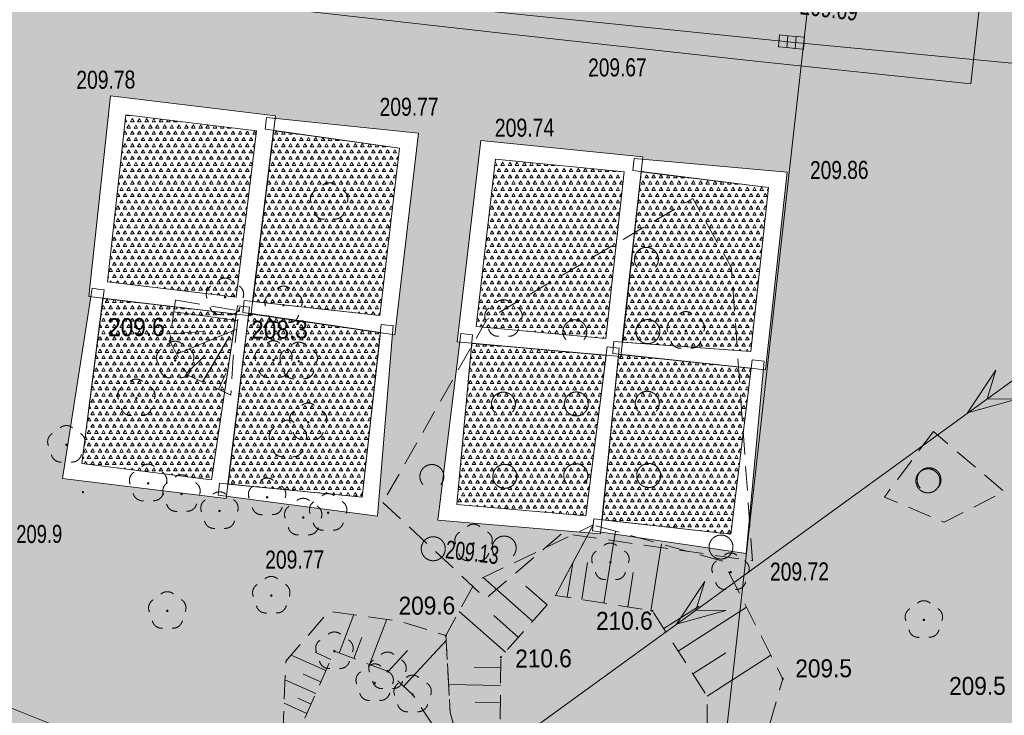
# Model space of a CAD drawing. Header units: millimetres. Extents: x 1477672 to 1731286, y -587673 to -401480.
# Tile 5 of 33: x 1575451 to 1616514, y -551656 to -522659. Entities that reach past the tile are written whole.
import ezdxf
from ezdxf.xclip import XClip

# ---------------------------------------------------------------- set-up
doc = ezdxf.new("R2010")
doc.units = ezdxf.units.MM
doc.header["$MEASUREMENT"] = 0
doc.header["$XCLIPFRAME"] = 0
doc.set_wipeout_variables(frame=1)
doc.linetypes.add('1.0_0.5', pattern=[1500, 1000, -500])
doc.linetypes.add('Wipeout_Contour', pattern=[1000, 0, -1000])
for name, color, linetype, lineweight in [('0_Nr_pióra__1', 7, 'Continuous', 13), ('0_Nr_pióra__18', 9, 'Continuous', 13), ('0_Nr_pióra__80', 3, 'Continuous', 13), ('820-G Rysunki Obrazki_Nr_pióra__7', 7, 'Continuous', 13), ('mapa_robocza (1)_31_000 Inne (niezydentyfikowane)_Nr_pióra__1', 1, 'Continuous', 18), ('mapa_robocza (1)_31_000 Inne (niezydentyfikowane)_Nr_pióra__34', 34, 'Continuous', 18), ('mapa_robocza (1)_31_000 Inne (niezydentyfikowane)_Nr_pióra__7', 7, 'Continuous', 18), ('mapa_robocza (1)_31_000 Inne (niezydentyfikowane)_Nr_pióra__96', 96, 'Continuous', 18), ('mapa_robocza (1)_31_drzewo liściaste_Nr_pióra__94', 94, 'Continuous', 18), ('mapa_robocza (1)_31_kratka ściekowa_Nr_pióra__34', 34, 'Continuous', 18), ('mapa_robocza (1)_31_krawężnik_Nr_pióra__7', 7, 'Continuous', 18), ('mapa_robocza (1)_31_pikieta naturalna-Atr2_Nr_pióra__7', 7, 'Continuous', 18), ('mapa_robocza (1)_31_przewód kanalizacyjny_Nr_pióra__34', 34, 'Continuous', 18), ('mapa_robocza (1)_31_punkt wysokościowy naturalny-Atr2_Nr_pióra__7', 7, 'Continuous', 18), ('mapa_robocza (1)_31_skarpa nieumocniona_Nr_pióra__7', 7, 'Continuous', 18), ('mapa_robocza (1)_31_zadrzewienie  zakrzewienie_Nr_pióra__7', 7, 'Continuous', 18), ('mapa_robocza (1)_31_ściana oporowa (linia)_Nr_pióra__7', 7, 'Continuous', 18)]:
    doc.layers.add(name, color=color, linetype=linetype, lineweight=lineweight)
for name, color, linetype in [('820-G Rysunki Obrazki', 7, 'Continuous'), ('mapa_robocza (1)_31_pikieta naturalna', 7, 'Continuous'), ('mapa_robocza (1)_31_punkt wysokościowy naturalny', 7, 'Continuous')]:
    doc.layers.add(name, color=color, linetype=linetype)
doc.styles.add('GENERATED_STYLE_3', font='arial.ttf')
doc.linetypes.add('otdn_500', pattern='A,0,[1,zygmunta starego_zzm_18.04.241.Shx,S=39.68254,R=0,X=0,Y=0],-5000,0', length=5000)
pattern_1 = [(0, (3170370.56, -885449.34), (0, 519.61524), [150, -150]), (0, (3170520.56, -885189.53), (0, 519.61524), [150, -150]), (60, (3170370.56, -885449.34), (-450, 259.80762), [150, -150]), (60, (3170670.56, -885449.34), (-450, 259.80762), [150, -150]), (120, (3170520.56, -885449.34), (450, 259.80762), [150, -150]), (120, (3170820.56, -885449.34), (450, 259.80762), [150, -150])]

# ---------------------------------------------------------------- blocks, each defined once
blk = doc.blocks.new('Rysunek_1_31', base_point=(1578976, -495102))
at = {"layer": 'mapa_robocza (1)_31_drzewo liściaste_Nr_pióra__94', "linetype": 'Continuous', "lineweight": 18}
for points in [[(1588410, -530253, 1), (1588310, -530254, 1)], [(1584063, -534228, 1), (1583963, -534229, 1)], [(1586505, -534564, 1), (1586405, -534565, 1)], [(1595678, -535131, 1), (1595578, -535132, 1)], [(1603281, -535627, 1), (1603181, -535628, 1)], [(1581988, -536860, 1), (1581888, -536861, 1)], [(1586088, -536847, 1), (1585988, -536847, 1)], [(1587138, -536901, 1), (1587038, -536901, 1)], [(1580367, -538440, 1), (1580267, -538440, 1)], [(1587533, -539438, 1), (1587433, -539439, 1)], [(1577448, -540377, 1), (1577348, -540377, 1)], [(1586687, -540153, 1), (1586587, -540154, 1)], [(1580857, -541987, 1), (1580757, -541988, 1)], [(1582250, -542429, 1), (1582150, -542430, 1)], [(1585821, -542568, 1), (1585721, -542569, 1)], [(1583834, -543140, 1), (1583734, -543140, 1)], [(1588365, -543214, 1), (1588265, -543214, 1)], [(1587326, -543410, 1), (1587226, -543410, 1)], [(1594432, -544489, 1), (1594332, -544489, 1)], [(1600137, -545276, 1), (1600037, -545276, 1)], [(1605149, -545687, 1), (1605049, -545687, 1)], [(1585995, -546667, 1), (1585895, -546668, 1)], [(1581658, -547302, 1), (1581558, -547303, 1)], [(1613211, -547680, 1), (1613111, -547681, 1)], [(1588628, -548982, 1), (1588528, -548983, 1)], [(1590843, -549819, 1), (1590743, -549820, 1)], [(1590306, -550312, 1), (1590206, -550313, 1)], [(1591888, -550783, 1), (1591788, -550784, 1)]]:
    blk.add_hatch(color=256, dxfattribs=at).paths.add_polyline_path(points)
at = {"layer": 'mapa_robocza (1)_31_pikieta naturalna', "linetype": 'Continuous', "lineweight": 0}
for points in [[(1584641, -534795, 1), (1584551, -534796, 1)], [(1581758, -536062, 1), (1581668, -536062, 1)]]:
    blk.add_hatch(color=256, dxfattribs=at).paths.add_polyline_path(points)
at = {"layer": 'mapa_robocza (1)_31_punkt wysokościowy naturalny', "linetype": 'Continuous', "lineweight": 0}
for points in [[(1578134, -542353, 1), (1578044, -542353, 1)], [(1601884, -547305, 1), (1601794, -547306, 1)], [(1593269, -548335, 1), (1593179, -548336, 1)], [(1595565, -549232, 1), (1595475, -549233, 1)], [(1607320, -550134, 1), (1607230, -550135, 1)]]:
    blk.add_hatch(color=256, dxfattribs=at).paths.add_polyline_path(points)
at = {"layer": 'mapa_robocza (1)_31_000 Inne (niezydentyfikowane)_Nr_pióra__1', "linetype": 'Continuous', "lineweight": 18, "flags": 128}
for points in [[(1638078, -500415), (1638228, -500464), (1633623, -530752), (1632641, -544158), (1632086, -553621), (1631887, -555642), (1628059, -555904), (1617415, -555316), (1578650, -552780), (1572946, -550493), (1570359, -551018)], [(1554568, -582863), (1646151, -516449), (1647196, -515693)]]:
    blk.add_lwpolyline(points, dxfattribs=at)
for points in [[(1615793, -538464), (1616162, -537270), (1614983, -539051), (1617043, -538484)], [(1603649, -547269), (1604019, -546075), (1602841, -547857), (1604899, -547290)]]:
    blk.add_lwpolyline(points, close=True, dxfattribs=at)
at = {"layer": 'mapa_robocza (1)_31_000 Inne (niezydentyfikowane)_Nr_pióra__7', "linetype": 'Continuous', "lineweight": 18, "flags": 128}
for points in [[(1639770, -492215), (1645898, -436389), (1617490, -440333), (1604604, -555160), (1632561, -556328), (1639286, -496608)], [(1617490, -440333), (1542759, -450706), (1523711, -551458), (1539066, -552159), (1579590, -554515), (1593841, -554622), (1604604, -555160)]]:
    blk.add_lwpolyline(points, close=True, dxfattribs=at)
for points in [[(1616642, -511620), (1615122, -525339), (1605876, -524362), (1595419, -523212), (1587003, -522261)], [(1581876, -534841), (1584548, -535196)], [(1581751, -535752), (1583131, -535654)], [(1581996, -536600), (1584500, -535566)], [(1583073, -537754), (1584202, -535848)], [(1582421, -537398), (1583177, -536653)], [(1583745, -538070), (1584051, -537408)], [(1584246, -538307), (1584256, -538277)], [(1599817, -546987), (1600299, -543985)], [(1601768, -547296), (1602212, -544514)], [(1598285, -546736), (1598517, -545305)], [(1598896, -546833), (1599137, -545281)], [(1600808, -547142), (1601029, -545700)], [(1596841, -547735), (1594780, -545907)], [(1597447, -547051), (1596562, -546266)], [(1595708, -549021), (1593778, -547322)], [(1602313, -548043), (1603787, -547104)], [(1602918, -548980), (1605768, -547153)], [(1588778, -549061), (1589389, -547458)], [(1590041, -549534), (1590760, -547650)], [(1596255, -548408), (1595220, -547494)], [(1589380, -549288), (1589715, -548416)], [(1591467, -550446), (1593235, -548536)], [(1590813, -549830), (1591618, -548955)], [(1588223, -549785), (1586769, -549143)], [(1588430, -549323), (1587768, -549027)], [(1603524, -549926), (1604899, -549048)], [(1604119, -550853), (1606779, -549147)], [(1595512, -549682), (1594402, -549669)], [(1587798, -550747), (1586515, -550184)], [(1588015, -550266), (1587274, -549940)], [(1595506, -550412), (1593336, -550375)], [(1587601, -551188), (1587049, -550941)], [(1587433, -551579), (1586481, -551155)], [(1595490, -551123), (1594440, -551109)]]:
    blk.add_lwpolyline(points, dxfattribs=at)
at = {"layer": 'mapa_robocza (1)_31_000 Inne (niezydentyfikowane)_Nr_pióra__96', "linetype": 'Continuous', "lineweight": 18, "flags": 128}
for points in [[(1632561, -556328), (1639286, -496608), (1639770, -492215), (1645898, -436389), (1617490, -440333), (1604604, -555160)], [(1617490, -440333), (1542759, -450706), (1523711, -551458), (1539066, -552159), (1579590, -554515), (1593841, -554622), (1604604, -555160)]]:
    blk.add_lwpolyline(points, close=True, dxfattribs=at)
at = {"layer": 'mapa_robocza (1)_31_drzewo liściaste_Nr_pióra__94', "linetype": 'Continuous', "lineweight": 18}
for centre, start, end in [((1588357, -529853), 49.6034, 131.0594), ((1587979, -530132), 121.6394, 202.8794), ((1588739, -530127), 337.7834, 59.0234), ((1588127, -530579), 193.5524, 275.2024), ((1588597, -530576), 265.4604, 347.1104), ((1583632, -534107), 121.6394, 202.8794), ((1584010, -533829), 49.6034, 131.0594), ((1584392, -534102), 337.7834, 59.0234), ((1586452, -534165), 49.6034, 131.0594), ((1586074, -534443), 121.6394, 202.8794), ((1586834, -534438), 337.7834, 59.0234), ((1584249, -534551), 265.4604, 347.1104), ((1595626, -534731), 49.6034, 131.0594), ((1583779, -534554), 193.5524, 275.2024), ((1586221, -534890), 193.5524, 275.2024), ((1586691, -534887), 265.4604, 347.1104), ((1595247, -535010), 121.6394, 202.8794), ((1596007, -535005), 337.7834, 59.0234), ((1603229, -535227), 49.6034, 131.0594), ((1602850, -535506), 121.6394, 202.8794), ((1603610, -535501), 337.7834, 59.0234), ((1595395, -535457), 193.5524, 275.2024), ((1595865, -535454), 265.4604, 347.1104), ((1581935, -536461), 49.6034, 131.0594), ((1586035, -536447), 49.6034, 131.0594), ((1587086, -536501), 49.6034, 131.0594), ((1602998, -535953), 193.5524, 275.2024), ((1603468, -535950), 265.4604, 347.1104), ((1581557, -536739), 121.6394, 202.8794), ((1582317, -536734), 337.7834, 59.0234), ((1585657, -536725), 121.6394, 202.8794), ((1586707, -536779), 121.6394, 202.8794), ((1586417, -536721), 337.7834, 59.0234), ((1587467, -536775), 337.7834, 59.0234), ((1581705, -537186), 193.5524, 275.2024), ((1582175, -537183), 265.4604, 347.1104), ((1585805, -537172), 193.5524, 275.2024), ((1586275, -537170), 265.4604, 347.1104), ((1586855, -537226), 193.5524, 275.2024), ((1587325, -537224), 265.4604, 347.1104), ((1580315, -538040), 49.6034, 131.0594), ((1579936, -538318), 121.6394, 202.8794), ((1580696, -538314), 337.7834, 59.0234), ((1587480, -539039), 49.6034, 131.0594), ((1580084, -538765), 193.5524, 275.2024), ((1580554, -538763), 265.4604, 347.1104), ((1587102, -539317), 121.6394, 202.8794), ((1587862, -539312), 337.7834, 59.0234), ((1586635, -539754), 49.6034, 131.0594), ((1577017, -540255), 121.6394, 202.8794), ((1577396, -539977), 49.6034, 131.0594), ((1577777, -540251), 337.7834, 59.0234), ((1586256, -540032), 121.6394, 202.8794), ((1587250, -539764), 193.5524, 275.2024), ((1587016, -540027), 337.7834, 59.0234), ((1587720, -539761), 265.4604, 347.1104), ((1577165, -540702), 193.5524, 275.2024), ((1577635, -540700), 265.4604, 347.1104), ((1586404, -540479), 193.5524, 275.2024), ((1586874, -540476), 265.4604, 347.1104), ((1580805, -541587), 49.6034, 131.0594), ((1580427, -541865), 121.6394, 202.8794), ((1581187, -541861), 337.7834, 59.0234), ((1581819, -542307), 121.6394, 202.8794), ((1582198, -542029), 49.6034, 131.0594), ((1582579, -542303), 337.7834, 59.0234), ((1585769, -542169), 49.6034, 131.0594), ((1580574, -542313), 193.5524, 275.2024), ((1581044, -542310), 265.4604, 347.1104), ((1583782, -542740), 49.6034, 131.0594), ((1585390, -542447), 121.6394, 202.8794), ((1586150, -542442), 337.7834, 59.0234), ((1588312, -542814), 49.6034, 131.0594), ((1581967, -542755), 193.5524, 275.2024), ((1582437, -542752), 265.4604, 347.1104), ((1583403, -543018), 121.6394, 202.8794), ((1584163, -543014), 337.7834, 59.0234), ((1587273, -543010), 49.6034, 131.0594), ((1587934, -543092), 121.6394, 202.8794), ((1588694, -543088), 337.7834, 59.0234), ((1585538, -542894), 193.5524, 275.2024), ((1586008, -542891), 265.4604, 347.1104), ((1586895, -543288), 121.6394, 202.8794), ((1587655, -543284), 337.7834, 59.0234), ((1583551, -543465), 193.5524, 275.2024), ((1584021, -543463), 265.4604, 347.1104), ((1588082, -543539), 193.5524, 275.2024), ((1588552, -543537), 265.4604, 347.1104), ((1587043, -543735), 193.5524, 275.2024), ((1587513, -543733), 265.4604, 347.1104), ((1594001, -544367), 121.6394, 202.8794), ((1594380, -544089), 49.6034, 131.0594), ((1594761, -544363), 337.7834, 59.0234), ((1600084, -544876), 49.6034, 131.0594), ((1594619, -544811), 265.4604, 347.1104), ((1599706, -545154), 121.6394, 202.8794), ((1600466, -545150), 337.7834, 59.0234), ((1605097, -545287), 49.6034, 131.0594), ((1594149, -544814), 193.5524, 275.2024), ((1604719, -545565), 121.6394, 202.8794), ((1605478, -545561), 337.7834, 59.0234), ((1599854, -545601), 193.5524, 275.2024), ((1600324, -545598), 265.4604, 347.1104), ((1585942, -546268), 49.6034, 131.0594), ((1604866, -546012), 193.5524, 275.2024), ((1605336, -546009), 265.4604, 347.1104), ((1581606, -546903), 49.6034, 131.0594), ((1585564, -546546), 121.6394, 202.8794), ((1586324, -546541), 337.7834, 59.0234), ((1581227, -547181), 121.6394, 202.8794), ((1581987, -547177), 337.7834, 59.0234), ((1613159, -547280), 49.6034, 131.0594), ((1585711, -546993), 193.5524, 275.2024), ((1586181, -546990), 265.4604, 347.1104), ((1612780, -547558), 121.6394, 202.8794), ((1613540, -547554), 337.7834, 59.0234), ((1581375, -547628), 193.5524, 275.2024), ((1581845, -547625), 265.4604, 347.1104), ((1588576, -548582), 49.6034, 131.0594), ((1612928, -548006), 193.5524, 275.2024), ((1613398, -548003), 265.4604, 347.1104), ((1588197, -548861), 121.6394, 202.8794), ((1588957, -548856), 337.7834, 59.0234), ((1588345, -549308), 193.5524, 275.2024), ((1588815, -549305), 265.4604, 347.1104), ((1590412, -549698), 121.6394, 202.8794), ((1590791, -549420), 49.6034, 131.0594), ((1591172, -549693), 337.7834, 59.0234), ((1590253, -549913), 49.6034, 131.0594), ((1589875, -550191), 121.6394, 202.8794), ((1590560, -550145), 193.5524, 275.2024), ((1590635, -550187), 337.7834, 59.0234), ((1591030, -550142), 265.4604, 347.1104), ((1591836, -550384), 49.6034, 131.0594), ((1591458, -550662), 121.6394, 202.8794), ((1592218, -550657), 337.7834, 59.0234), ((1590023, -550638), 193.5524, 275.2024), ((1590493, -550635), 265.4604, 347.1104), ((1591605, -551109), 193.5524, 275.2024), ((1592075, -551106), 265.4604, 347.1104)]:
    blk.add_arc(centre, 400, start, end, dxfattribs=at)
at = {"layer": 'mapa_robocza (1)_31_kratka ściekowa_Nr_pióra__34', "linetype": 'Continuous', "lineweight": 18}
for p, q in [((1607096, -523795), (1607141, -523296)), ((1607141, -523296), (1607489, -523327)), ((1607445, -523825), (1607489, -523327)), ((1607489, -523327), (1607838, -523358)), ((1607794, -523856), (1607838, -523358)), ((1607838, -523358), (1608186, -523389)), ((1608142, -523887), (1608186, -523389)), ((1607096, -523795), (1607445, -523825)), ((1607445, -523825), (1607794, -523856)), ((1607794, -523856), (1608142, -523887))]:
    blk.add_line(p, q, dxfattribs=at)
at = {"layer": 'mapa_robocza (1)_31_krawężnik_Nr_pióra__7', "linetype": 'Continuous', "lineweight": 18, "flags": 128}
blk.add_lwpolyline([(1616642, -511620), (1615122, -525339), (1605876, -524362), (1595419, -523212), (1587003, -522261), (1567211, -520106), (1542955, -517446), (1514566, -514320), (1516315, -493380), (1517066, -483225), (1522280, -483745), (1532376, -484846), (1533606, -484809), (1534785, -484593), (1535853, -484256), (1536620, -483812), (1538063, -482564), (1539293, -480886), (1539846, -479603), (1540010, -478512), (1540802, -471988), (1542041, -461480), (1543169, -452444)], dxfattribs=at)
at = {"layer": 'mapa_robocza (1)_31_przewód kanalizacyjny_Nr_pióra__34', "linetype": 'Continuous', "lineweight": 18, "flags": 128}
blk.add_lwpolyline([(1515013, -513777), (1546792, -516914), (1577993, -520553), (1607641, -523592), (1631555, -525873)], dxfattribs=at)
at = {"layer": 'mapa_robocza (1)_31_skarpa nieumocniona_Nr_pióra__7', "linetype": '1.0_0.5', "lineweight": 18, "flags": 128}
for points in [[(1581943, -534341), (1581713, -536062), (1582461, -537478), (1584256, -538307), (1584357, -536747), (1584596, -534795)], [(1581943, -534341), (1581713, -536062), (1582461, -537478), (1584256, -538307), (1584357, -536747), (1584596, -534795)], [(1593224, -548336), (1593403, -551535), (1594169, -554320), (1595478, -552373), (1595520, -549232), (1597795, -546659), (1599368, -543720), (1594471, -546058)], [(1593224, -548336), (1593403, -551535), (1594169, -554320), (1595478, -552373), (1595520, -549232), (1597795, -546659), (1599368, -543720), (1594471, -546058)], [(1599368, -543720), (1597795, -546659), (1601839, -547306), (1604119, -550863), (1604133, -553333), (1605893, -554932), (1607275, -550134), (1604797, -545239)], [(1599368, -543720), (1597795, -546659), (1601839, -547306), (1604119, -550863), (1604133, -553333), (1605893, -554932), (1607275, -550134), (1604797, -545239)], [(1586367, -553975), (1586550, -549394), (1588348, -547314), (1591291, -547727), (1593224, -548336), (1593403, -551535), (1594169, -554320), (1591838, -550784), (1590793, -549820), (1588578, -548982)], [(1586367, -553975), (1586550, -549394), (1588348, -547314), (1591291, -547727), (1593224, -548336), (1593403, -551535), (1594169, -554320), (1591838, -550784), (1590793, -549820), (1588578, -548982)]]:
    blk.add_lwpolyline(points, close=True, dxfattribs=at)
at = {"layer": 'mapa_robocza (1)_31_zadrzewienie  zakrzewienie_Nr_pióra__7', "linetype": '1.0_0.5', "lineweight": 18, "flags": 128}
for points in [[(1590602, -542781), (1594885, -546786), (1598080, -544067), (1606006, -545212), (1605136, -533006), (1603529, -530106), (1594938, -535155)], [(1613555, -539828), (1611511, -542560), (1614007, -543605), (1616510, -542331)]]:
    blk.add_lwpolyline(points, close=True, dxfattribs=at)
at = {"layer": 'mapa_robocza (1)_31_zadrzewienie  zakrzewienie_Nr_pióra__7', "linetype": 'Continuous', "lineweight": 18}
for centre in [(1601647, -535661), (1598665, -538678), (1595682, -541695), (1601682, -541661), (1613329, -541883), (1592699, -544713), (1604699, -544643)]:
    blk.add_circle(centre, 500, dxfattribs=at)
for centre in [(1601588, -532650), (1598605, -535667), (1595623, -538685), (1601622, -538650), (1592640, -541702), (1598640, -541667), (1613374, -541840), (1595657, -544684)]:
    blk.add_arc(centre, 500, 319.1814, 221.4934, dxfattribs=at)
at = {"layer": 'mapa_robocza (1)_31_ściana oporowa (linia)_Nr_pióra__7', "linetype": 'otdn_500', "lineweight": 18}
for p, q in [((1585751, -526730), (1585721, -526979)), ((1585691, -527227), (1585721, -526979)), ((1601077, -528441), (1601051, -528690)), ((1601024, -528939), (1601051, -528690)), ((1578473, -533854), (1578721, -533889)), ((1578968, -533925), (1578721, -533889)), ((1584537, -534581), (1584785, -534614)), ((1584753, -534862), (1584785, -534614)), ((1584817, -534366), (1584785, -534614)), ((1585033, -534647), (1584785, -534614)), ((1590531, -535366), (1590779, -535389)), ((1591028, -535413), (1590779, -535389)), ((1593843, -535743), (1594092, -535770)), ((1594340, -535797), (1594092, -535770)), ((1600228, -536076), (1600205, -536325)), ((1599957, -536297), (1600205, -536325)), ((1600182, -536574), (1600205, -536325)), ((1600453, -536353), (1600205, -536325)), ((1606000, -536843), (1606248, -536870)), ((1606497, -536897), (1606248, -536870)), ((1583787, -541982), (1583759, -542230)), ((1583730, -542479), (1583759, -542230)), ((1599400, -543472), (1599368, -543720)), ((1599335, -543968), (1599368, -543720))]:
    blk.add_line(p, q, dxfattribs=at)
at = {"layer": 'mapa_robocza (1)_31_ściana oporowa (linia)_Nr_pióra__7', "linetype": 'otdn_500', "lineweight": 18, "flags": 128}
for points in [[(1579241, -525838), (1578333, -534197), (1585092, -535006), (1586115, -526670)], [(1594679, -527701), (1593694, -536094), (1600515, -536705), (1601443, -528372)]]:
    blk.add_lwpolyline(points, close=True, dxfattribs=at)
at = {"layer": 'mapa_robocza (1)_31_ściana oporowa (linia)_Nr_pióra__7', "linetype": 'Continuous', "lineweight": 18, "flags": 128}
for points in [[(1579871, -526631), (1579108, -533581), (1584477, -534222), (1585326, -527287)], [(1595296, -528469), (1594490, -535447), (1599895, -535945), (1600659, -529007)]]:
    blk.add_lwpolyline(points, close=True, dxfattribs=at)
for points in [[(1585751, -526730), (1592077, -527396), (1591091, -535789), (1584753, -534862)], [(1601077, -528441), (1607465, -529021), (1606559, -537249), (1600182, -536574)], [(1578968, -533925), (1578039, -541166), (1583456, -541838), (1584537, -534581)], [(1583787, -541982), (1589732, -542558), (1590531, -535366)], [(1594340, -535797), (1593680, -542870), (1599059, -543343), (1599957, -536297)], [(1599400, -543472), (1605115, -544112), (1606000, -536843)]]:
    blk.add_lwpolyline(points, dxfattribs=at)
at = {"layer": 'mapa_robocza (1)_31_ściana oporowa (linia)_Nr_pióra__7', "linetype": 'otdn_500', "lineweight": 18, "flags": 128}
for points in [[(1585691, -527227), (1591293, -528012), (1590468, -534990), (1584817, -534366)], [(1601024, -528939), (1606684, -529649), (1605938, -536491), (1600228, -536076)], [(1578473, -533854), (1577230, -541785), (1584061, -542622), (1585033, -534647)], [(1583730, -542479), (1590374, -543350), (1591028, -535413)], [(1593843, -535743), (1592889, -543520), (1599676, -544097), (1600453, -536353)], [(1599335, -543968), (1605749, -544918), (1606497, -536897)]]:
    blk.add_lwpolyline(points, dxfattribs=at)
at = {"layer": 'mapa_robocza (1)_31_000 Inne (niezydentyfikowane)_Nr_pióra__34', "linetype": 'Continuous', "lineweight": 18, "insert": (1599161, -525039), "char_height": 750, "attachment_point": 7, "rotation": 0.3314, "style": 'GENERATED_STYLE_3'}
blk.add_mtext('\\A1;{\\W0.761;209.67}', dxfattribs=at)
at = {"layer": 'mapa_robocza (1)_31_000 Inne (niezydentyfikowane)_Nr_pióra__7', "linetype": 'Continuous', "lineweight": 18, "char_height": 750, "attachment_point": 7, "style": 'GENERATED_STYLE_3'}
for s, insert, rotation in [('\\A1;{\\W0.752;209.69}', (1607970, -522438), 353.2774), ('\\A1;{\\W0.768;209.78}', (1577815, -525553), 0.3314), ('\\A1;{\\W0.769;209.77}', (1590461, -526680), 0.3314), ('\\A1;{\\W0.775;209.74}', (1595267, -527552), 0.3314), ('\\A1;{\\W0.76;209.86}', (1608416, -529316), 0.3314), ('\\A1;{\\W0.731;209.9}', (1575310, -544487), 0.3314), ('\\A1;{\\W0.695;209.13}', (1593175, -545114), 353.4114), ('\\A1;{\\W0.769;209.77}', (1585691, -545557), 0.3314), ('\\A1;{\\W0.768;209.72}', (1606744, -546056), 0.3314)]:
    blk.add_mtext(s, dxfattribs=dict(at, insert=insert, rotation=rotation))
at = {"layer": 'mapa_robocza (1)_31_pikieta naturalna-Atr2_Nr_pióra__7', "linetype": 'Continuous', "lineweight": 18, "char_height": 750, "attachment_point": 7, "rotation": 0.3314, "style": 'GENERATED_STYLE_3'}
for s, insert in [('\\A1;{\\W0.9;209.6}', (1579138, -535865)), ('\\A1;{\\W0.9;208.3}', (1585109, -535971))]:
    blk.add_mtext(s, dxfattribs=dict(at, insert=insert))
at = {"layer": 'mapa_robocza (1)_31_punkt wysokościowy naturalny-Atr2_Nr_pióra__7', "linetype": 'Continuous', "lineweight": 18, "char_height": 750, "attachment_point": 7, "rotation": 0.3314, "style": 'GENERATED_STYLE_3'}
for s, insert in [('\\A1;{\\W0.9;209.6}', (1591256, -547475)), ('\\A1;{\\W0.9;210.6}', (1599490, -548108)), ('\\A1;{\\W0.9;210.6}', (1596119, -549677)), ('\\A1;{\\W0.9;209.5}', (1607801, -550090)), ('\\A1;{\\W0.9;209.5}', (1614216, -550823))]:
    blk.add_mtext(s, dxfattribs=dict(at, insert=insert))

msp = doc.modelspace()

# ---------------------------------------------------------------- hatches: boundary and pattern name
at = {"layer": '0_Nr_pióra__18', "linetype": 'Continuous', "lineweight": 0, "true_color": 0x909090}
h = msp.add_hatch(color=252, dxfattribs=at)
h.paths.add_polyline_path([(1514566, -514320), (1542955, -517446), (1567211, -520106), (1587003, -522261), (1595419, -523212), (1605876, -524362), (1615122, -525339), (1616642, -511620), (1617591, -501074), (1618121, -495871), (1618129, -495501), (1618282, -494260), (1618994, -492796), (1620405, -491247), (1621880, -490419), (1625828, -490126), (1635364, -491111), (1636289, -485005), (1629392, -483915), (1621391, -481992), (1616774, -480818), (1611721, -480337), (1601535, -479216), (1593660, -478372), (1571305, -475951), (1557857, -474489), (1550692, -473700), (1550120, -473424), (1549488, -473037), (1548815, -472461), (1548220, -471725), (1547766, -470907), (1547421, -470119), (1547424, -468799), (1548048, -462695), (1549083, -453139), (1549186, -451919), (1549169, -451739), (1543175, -451853), (1543169, -452444), (1542505, -456987), (1541231, -468445), (1540010, -478512), (1539846, -479603), (1539293, -480886), (1538063, -482564), (1536620, -483812), (1535853, -484256), (1534785, -484593), (1533606, -484809), (1532376, -484846), (1522280, -483745), (1517066, -483225), (1516315, -493380)])
h.paths.add_polyline_path([(1518877, -505805), (1519023, -506784), (1519288, -507773), (1519613, -508581), (1520057, -509268), (1520872, -510073), (1521766, -510768), (1523101, -511591), (1531916, -512460), (1570091, -516639), (1589873, -518784), (1607864, -520650), (1608554, -520566), (1609063, -520373), (1609511, -520081), (1609899, -519699), (1610196, -519247), (1610393, -518746), (1610961, -514832), (1612438, -500454), (1612366, -500124), (1612081, -499366), (1611637, -498678), (1611064, -498102), (1610381, -497655), (1610241, -497586), (1608267, -496968), (1606386, -496779), (1605447, -496854), (1604848, -497057), (1604310, -497391), (1603852, -497823), (1603495, -498345), (1603249, -498927), (1603159, -499565), (1600350, -499260), (1600200, -499244), (1599834, -499204), (1593946, -498561), (1594654, -489576), (1599658, -490107), (1607353, -490943), (1610445, -491305), (1610955, -491292), (1611374, -491170), (1612013, -490996), (1612460, -490563), (1612847, -489971), (1613033, -489350), (1613049, -488660), (1612977, -488230), (1612845, -487901), (1612592, -487423), (1612180, -487045), (1611138, -486661), (1595537, -484851), (1551419, -480076), (1550018, -479934), (1549208, -479909), (1548678, -480012), (1547640, -480348), (1547103, -480861), (1546598, -481694), (1546493, -482475), (1546667, -483194), (1547010, -483702), (1547392, -484070), (1547964, -484416), (1548625, -484582), (1548625, -484584), (1547647, -493537), (1547647, -493538), (1546690, -493433), (1543074, -493040), (1543074, -493035), (1543040, -492325), (1542896, -491666), (1542612, -491047), (1542199, -490510), (1541686, -490063), (1541095, -489736), (1540594, -489569), (1530077, -488470), (1526995, -488108), (1525885, -488194), (1524837, -488510), (1523880, -489036), (1522449, -490514), (1521337, -491910), (1520457, -493646), (1519987, -495338), (1519055, -503634)], flags=0)
at = {"layer": '0_Nr_pióra__80', "linetype": 'Continuous', "lineweight": 13}
h = msp.add_hatch(dxfattribs=at)
h.set_pattern_fill('TRÓJKĄCIKI', color=3, style=0, pattern_type=2)
h.set_pattern_definition(pattern_1)
h.paths.add_polyline_path([(1505688, -550702), (1514539, -551031), (1517569, -551173), (1523711, -551458), (1539066, -552159), (1579590, -554515), (1593841, -554622), (1604604, -555160), (1632561, -556328), (1639286, -496608), (1639770, -492215), (1639838, -491602), (1635364, -491111), (1625828, -490126), (1621880, -490419), (1620405, -491247), (1618994, -492796), (1618282, -494260), (1618129, -495501), (1618121, -495871), (1617591, -501074), (1616642, -511620), (1615122, -525339), (1605876, -524362), (1595419, -523212), (1587003, -522261), (1567211, -520106), (1542955, -517446), (1514566, -514320), (1516315, -493380), (1517066, -483225), (1515691, -483123), (1515256, -488406), (1505714, -550342)])
h.paths.add_polyline_path([(1577230, -541785), (1584061, -542622), (1584073, -542524), (1590374, -543350), (1590998, -535775), (1591091, -535789), (1592077, -527396), (1586103, -526768), (1586004, -526757), (1586115, -526670), (1579241, -525838), (1578333, -534197), (1578432, -534119), (1578418, -534208)], flags=0)
h.paths.add_polyline_path([(1599676, -544097), (1599684, -544020), (1605749, -544918), (1606465, -537239), (1606559, -537249), (1607465, -529021), (1601432, -528473), (1601443, -528372), (1594679, -527701), (1593694, -536094), (1593799, -536103), (1592889, -543520)], flags=0)

# ---------------------------------------------------------------- linework, layer by layer
at = {"layer": '820-G Rysunki Obrazki_Nr_pióra__7', "color": 7, "linetype": 'otdn_500', "lineweight": 13}
msp.add_line((1606497, -536897), (1606248, -536870), dxfattribs=at)
at = {"layer": '820-G Rysunki Obrazki_Nr_pióra__7', "color": 7, "linetype": 'Continuous', "lineweight": 13, "flags": 128}
for points in [[(1616642, -511620), (1615122, -525339), (1605876, -524362), (1595419, -523212), (1587003, -522261)], [(1585751, -526730), (1592077, -527396), (1591091, -535789), (1584753, -534862)], [(1601077, -528441), (1607465, -529021), (1606559, -537249), (1600182, -536574)], [(1578968, -533925), (1578039, -541166), (1583456, -541838), (1584537, -534581)], [(1583787, -541982), (1589732, -542558), (1590531, -535366)], [(1594340, -535797), (1593680, -542870), (1599059, -543343), (1599957, -536297)], [(1599400, -543472), (1605115, -544112), (1606000, -536843)]]:
    msp.add_lwpolyline(points, dxfattribs=at)
at = {"layer": '820-G Rysunki Obrazki_Nr_pióra__7', "color": 7, "linetype": 'otdn_500', "lineweight": 13, "flags": 128}
for points in [[(1579241, -525838), (1578333, -534197), (1585092, -535006), (1586115, -526670)], [(1594679, -527701), (1593694, -536094), (1600515, -536705), (1601443, -528372)]]:
    msp.add_lwpolyline(points, close=True, dxfattribs=at)
at = {"layer": '820-G Rysunki Obrazki_Nr_pióra__7', "color": 7, "linetype": 'Continuous', "lineweight": 13, "flags": 128}
for points in [[(1579871, -526631), (1579108, -533581), (1584477, -534222), (1585326, -527287)], [(1595296, -528469), (1594490, -535447), (1599895, -535945), (1600659, -529007)]]:
    msp.add_lwpolyline(points, close=True, dxfattribs=at)
at = {"layer": '820-G Rysunki Obrazki_Nr_pióra__7', "color": 7, "linetype": 'otdn_500', "lineweight": 13, "flags": 128}
for points in [[(1585691, -527227), (1591293, -528012), (1590468, -534990), (1584817, -534366)], [(1601024, -528939), (1606684, -529649), (1605938, -536491), (1600228, -536076)], [(1578473, -533854), (1577230, -541785), (1584061, -542622), (1585033, -534647)], [(1583730, -542479), (1590374, -543350), (1591028, -535413)], [(1593843, -535743), (1592889, -543520), (1599676, -544097), (1600453, -536353)], [(1599335, -543968), (1605749, -544918), (1606497, -536897)]]:
    msp.add_lwpolyline(points, dxfattribs=at)

# ---------------------------------------------------------------- next in the draw order: wipeouts: each hides what was drawn before it
at = {"color": 254, "linetype": 'Wipeout_Contour', "lineweight": 0, "ltscale": 6735629.597048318}
msp.add_wipeout([(1594490, -535447), (1599895, -535945), (1600659, -529007), (1595296, -528469)], dxfattribs=at)
at = {"color": 254, "linetype": 'Wipeout_Contour', "lineweight": 0, "ltscale": 6681062.457550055}
msp.add_wipeout([(1578039, -541166), (1583456, -541838), (1584485, -534934), (1578924, -534268)], dxfattribs=at)

# ---------------------------------------------------------------- next in the draw order: hatches: boundary and pattern name
at = {"layer": '0_Nr_pióra__80', "linetype": 'Continuous', "lineweight": 13}
h = msp.add_hatch(dxfattribs=at)
h.set_pattern_fill('TRÓJKĄCIKI', color=3, style=0, pattern_type=2)
h.set_pattern_definition(pattern_1)
h.paths.add_polyline_path([(1594490, -535447), (1599895, -535945), (1600659, -529007), (1595296, -528469)])
h = msp.add_hatch(dxfattribs=at)
h.set_pattern_fill('TRÓJKĄCIKI', color=3, style=0, pattern_type=2)
h.set_pattern_definition(pattern_1)
h.paths.add_polyline_path([(1578039, -541166), (1583456, -541838), (1584485, -534934), (1578924, -534268)])

# ---------------------------------------------------------------- next in the draw order: linework, layer by layer
at = {"layer": '0_Nr_pióra__1', "color": 7, "linetype": 'Continuous', "lineweight": 13, "flags": 128}
for points in [[(1594490, -535447), (1599895, -535945), (1600659, -529007), (1595296, -528469)], [(1578039, -541166), (1583456, -541838), (1584485, -534934), (1578924, -534268)]]:
    msp.add_lwpolyline(points, close=True, dxfattribs=at)

# ---------------------------------------------------------------- next in the draw order: wipeouts: each hides what was drawn before it
at = {"color": 254, "linetype": 'Wipeout_Contour', "lineweight": 0, "ltscale": 6674982.342129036}
msp.add_wipeout([(1579871, -526631), (1579108, -533581), (1584477, -534222), (1585326, -527287)], dxfattribs=at)
at = {"color": 254, "linetype": 'Wipeout_Contour', "lineweight": 0, "ltscale": 6759374.271595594}
msp.add_wipeout([(1600582, -536102), (1605938, -536491), (1606684, -529649), (1601375, -528983)], dxfattribs=at)
at = {"color": 254, "linetype": 'Wipeout_Contour', "lineweight": 0, "ltscale": 6742013.935278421}
msp.add_wipeout([(1594308, -536149), (1593680, -542870), (1599059, -543343), (1599912, -536651)], dxfattribs=at)

# ---------------------------------------------------------------- next in the draw order: hatches: boundary and pattern name
at = {"layer": '0_Nr_pióra__80', "linetype": 'Continuous', "lineweight": 13}
h = msp.add_hatch(dxfattribs=at)
h.set_pattern_fill('TRÓJKĄCIKI', color=3, style=0, pattern_type=2)
h.set_pattern_definition(pattern_1)
h.paths.add_polyline_path([(1579871, -526631), (1579108, -533581), (1584477, -534222), (1585326, -527287)])
h = msp.add_hatch(dxfattribs=at)
h.set_pattern_fill('TRÓJKĄCIKI', color=3, style=0, pattern_type=2)
h.set_pattern_definition(pattern_1)
h.paths.add_polyline_path([(1600582, -536102), (1605938, -536491), (1606684, -529649), (1601375, -528983)])
h = msp.add_hatch(dxfattribs=at)
h.set_pattern_fill('TRÓJKĄCIKI', color=3, style=0, pattern_type=2)
h.set_pattern_definition(pattern_1)
h.paths.add_polyline_path([(1594308, -536149), (1593680, -542870), (1599059, -543343), (1599912, -536651)])

# ---------------------------------------------------------------- next in the draw order: linework, layer by layer
at = {"layer": '0_Nr_pióra__1', "color": 7, "linetype": 'Continuous', "lineweight": 13, "flags": 128}
for points in [[(1579871, -526631), (1579108, -533581), (1584477, -534222), (1585326, -527287)], [(1600582, -536102), (1605938, -536491), (1606684, -529649), (1601375, -528983)], [(1594308, -536149), (1593680, -542870), (1599059, -543343), (1599912, -536651)]]:
    msp.add_lwpolyline(points, close=True, dxfattribs=at)

# ---------------------------------------------------------------- next in the draw order: wipeouts: each hides what was drawn before it
at = {"color": 254, "linetype": 'Wipeout_Contour', "lineweight": 0, "ltscale": 6698856.599975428}
msp.add_wipeout([(1585166, -534405), (1590468, -534990), (1591293, -528012), (1586041, -527276)], dxfattribs=at)
at = {"color": 254, "linetype": 'Wipeout_Contour', "lineweight": 0, "ltscale": 11829895.76760401}
msp.add_wipeout([(1599735, -543510), (1605115, -544112), (1605958, -537186), (1600526, -536610), (1600429, -536600), (1600419, -536696), (1600418, -536704)], dxfattribs=at)

# ---------------------------------------------------------------- next in the draw order: hatches: boundary and pattern name
at = {"layer": '0_Nr_pióra__80', "linetype": 'Continuous', "lineweight": 13}
h = msp.add_hatch(dxfattribs=at)
h.set_pattern_fill('TRÓJKĄCIKI', color=3, style=0, pattern_type=2)
h.set_pattern_definition(pattern_1)
h.paths.add_polyline_path([(1585166, -534405), (1590468, -534990), (1591293, -528012), (1586041, -527276)])
h = msp.add_hatch(dxfattribs=at)
h.set_pattern_fill('TRÓJKĄCIKI', color=3, style=0, pattern_type=2)
h.set_pattern_definition(pattern_1)
h.paths.add_polyline_path([(1599735, -543510), (1605115, -544112), (1605958, -537186), (1600526, -536610), (1600429, -536600), (1600419, -536696), (1600418, -536704)])

# ---------------------------------------------------------------- next in the draw order: linework, layer by layer
at = {"layer": '0_Nr_pióra__1', "color": 7, "linetype": 'Continuous', "lineweight": 13, "flags": 128}
for points in [[(1585166, -534405), (1590468, -534990), (1591293, -528012), (1586041, -527276)], [(1599735, -543510), (1605115, -544112), (1605958, -537186), (1600526, -536610), (1600429, -536600), (1600419, -536696), (1600418, -536704)]]:
    msp.add_lwpolyline(points, close=True, dxfattribs=at)

# ---------------------------------------------------------------- next in the draw order: wipeouts: each hides what was drawn before it
at = {"color": 254, "linetype": 'Wipeout_Contour', "lineweight": 0, "ltscale": 10050948.9235654}
msp.add_wipeout([(1584135, -542015), (1589732, -542558), (1590493, -535702), (1585104, -534913), (1585002, -534899), (1584990, -534994)], dxfattribs=at)

# ---------------------------------------------------------------- next in the draw order: hatches: boundary and pattern name
at = {"layer": '0_Nr_pióra__80', "linetype": 'Continuous', "lineweight": 13}
h = msp.add_hatch(dxfattribs=at)
h.set_pattern_fill('TRÓJKĄCIKI', color=3, style=0, pattern_type=2)
h.set_pattern_definition(pattern_1)
h.paths.add_polyline_path([(1584135, -542015), (1589732, -542558), (1590493, -535702), (1585104, -534913), (1585002, -534899), (1584990, -534994)])

# ---------------------------------------------------------------- next in the draw order: linework, layer by layer
at = {"layer": '0_Nr_pióra__1', "color": 7, "linetype": 'Continuous', "lineweight": 13, "flags": 128}
msp.add_lwpolyline([(1584135, -542015), (1589732, -542558), (1590493, -535702), (1585104, -534913), (1585002, -534899), (1584990, -534994)], close=True, dxfattribs=at)

# ---------------------------------------------------------------- next in the draw order: block references
at = {"layer": '820-G Rysunki Obrazki', "color": 7, "linetype": 'Continuous', "lineweight": 13}
ref = msp.add_blockref('Rysunek_1_31', (1578976, -495102), dxfattribs=at)
XClip(ref).set_block_clipping_path([(1477726.0314692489, -588724.3337801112), (1681302.6256645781, -587546.7532186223), (1680226.3292941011, -401479.8660885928), (1476649.735098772, -402657.4466500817)])

doc.saveas('drawing.dxf')
